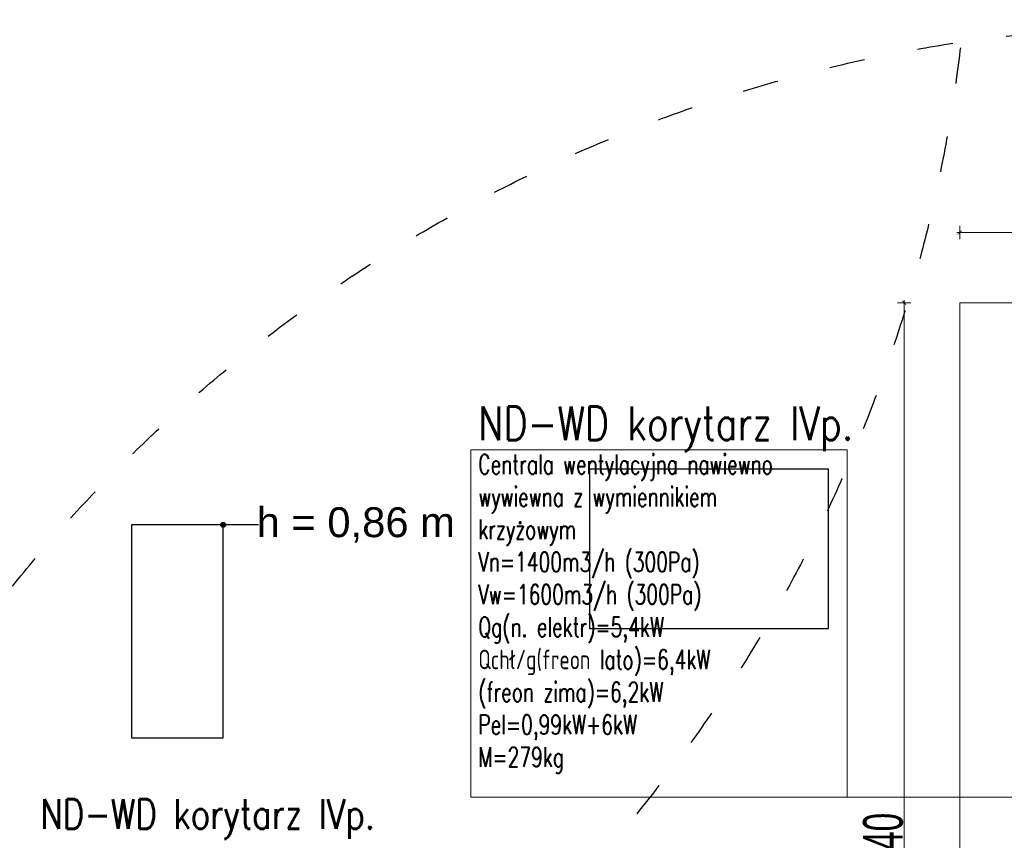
# Model space of a CAD drawing. Header units: millimetres. Extents: x -3034 to 546681, y -100001 to 133386.
# Tile 61 of 173: x 77684 to 82629, y -11658 to -7537. Entities that reach past the tile are written whole.
import ezdxf
from ezdxf.lldxf.tags import DXFTag

# ---------------------------------------------------------------- set-up
doc = ezdxf.new("R2010")
doc.units = ezdxf.units.MM
doc.set_wipeout_variables(frame=1)
doc.linetypes.add('ACAD_ISO03W100', pattern=[150, 60, -90])
doc.linetypes.add('Wipeout_Contour', pattern=[1000, 0, -1000])
doc.layers.get('Defpoints').update_dxf_attribs({"color": 252})
for name, color, linetype, lineweight in [('A-widok', 7, 'Continuous', 15), ('HVAC_WENTYLACJA_ETYKIETY', 3, 'Continuous', 18), ('I_WYMIARY', 6, 'Continuous', 18)]:
    doc.layers.add(name, color=color, linetype=linetype, lineweight=lineweight)
for name, color, linetype in [('ELEK CIENKIE', 80, 'Continuous'), ('ELEK ODGROMÓWKA', 214, 'Continuous'), ('Linia', 252, 'Continuous'), ('Słup', 252, 'Continuous'), ('Tekst', 252, 'Continuous')]:
    doc.layers.add(name, color=color, linetype=linetype)
doc.styles.add('DETALE1_100', font='arial.ttf', dxfattribs={"width": 0.6, "height": 200})
doc.styles.add('OPIS1', font='ROMANS.SHX', dxfattribs={"width": 0.9})
doc.styles.get("Standard").update_dxf_attribs({"font": 'arial.ttf'})
doc.styles.add('Times new roman', font='arial.ttf')
tags = doc.linetypes.add('DASH', pattern=[15, 10, -5]).pattern_tags.tags
tags[6:7] = [DXFTag(74, 4), DXFTag(75, 0), DXFTag(340, '0'), DXFTag(46, 0.0), DXFTag(50, 0.0), DXFTag(44, 0.0), DXFTag(45, 0.0)]
tags[4:5] = [DXFTag(74, 4), DXFTag(75, 0), DXFTag(340, '0'), DXFTag(46, 0.0), DXFTag(50, 0.0), DXFTag(44, 0.0), DXFTag(45, 0.0)]
doc.dimstyles.new('Detale 1_100', dxfattribs={"dimscale": 0.12, "dimtxt": 250, "dimasz": 20, "dimexe": 50, "dimexo": 0, "dimgap": 30, "dimtad": 1, "dimdec": 1, "dimlfac": 0.1, "dimzin": 9, "dimdsep": 46, "dimtxsty": 'DETALE1_100', "dimblk1": 'DIM_KRESKA_', "dimblk2": 'DIM_KRESKA_', "dimsah": 1, "dimcen": 0, "dimse1": 1, "dimse2": 1, "dimclrd": 256, "dimclre": 256, "dimclrt": 256, "dimadec": 0, "dimazin": 0, "dimtfac": 0.01, "dimtdec": 1, "dimtix": 1, "dimtofl": 0, "dimtmove": 0, "dimatfit": 3, "dimfxl": 1, "dimtolj": 1, "dimtzin": 12, "dimlwd": -1, "dimarcsym": 0})

# ---------------------------------------------------------------- blocks, each defined once
blk = doc.blocks.new('A$C67C5DD4D')
at = {"layer": 'Tekst', "insert": (47744.3, 15668.3), "char_height": 150, "attachment_point": 2, "style": 'Times new roman'}
blk.add_mtext('\\A1;{\\fArial|b0|i0|c0|p38;h = 0,86 m}', dxfattribs=at)
at = {"color": 254, "linetype": 'Wipeout_Contour', "lineweight": 0, "ltscale": 436795.828852}
blk.add_wipeout([(48918.5, 15059.6), (50118.5, 15059.6), (50118.5, 15859.6), (48918.5, 15859.6)], dxfattribs=at).dxf.layer = 'Słup'
at = {"color": 254, "linetype": 'Wipeout_Contour', "lineweight": 0, "ltscale": 446629.539433}
blk.add_wipeout([(46618.5, 14510), (47078.5, 14510), (47078.5, 15580), (46618.5, 15580)], dxfattribs=at).dxf.layer = 'Słup'
at = {"layer": 'Linia', "linetype": 'Continuous'}
blk.add_hatch(color=256, dxfattribs=at).paths.add_polyline_path([(47091, 15580), (47090.1, 15584.8), (47087.4, 15588.8), (47083.3, 15591.5), (47078.5, 15592.5), (47073.8, 15591.5), (47069.7, 15588.8), (47067, 15584.8), (47066, 15580), (47067, 15575.2), (47069.7, 15571.2), (47073.8, 15568.5), (47078.5, 15567.5), (47083.3, 15568.5), (47087.4, 15571.2), (47090.1, 15575.2)])
at = {"layer": 'Linia'}
blk.add_line((47255.4, 15580), (47091, 15580), dxfattribs=at)
blk.add_circle((47078.5, 15580), 12.5, dxfattribs=at)
at = {"layer": 'Słup'}
for p, q in [((50118.5, 15859.6), (48918.5, 15859.6)), ((48918.5, 15859.6), (48918.5, 15059.6)), ((50118.5, 15059.6), (50118.5, 15859.6)), ((47078.5, 15580), (46618.5, 15580)), ((46618.5, 15580), (46618.5, 14510)), ((47078.5, 14510), (47078.5, 15580)), ((48918.5, 15059.6), (50118.5, 15059.6)), ((46618.5, 14510), (47078.5, 14510))]:
    blk.add_line(p, q, dxfattribs=at)
blk = doc.blocks.new('iglice')
at = {"layer": 'ELEK CIENKIE', "color": 232, "linetype": 'ACAD_ISO03W100', "ltscale": 3}
for centre in [(-36414.8, 17462.6), (-27813.9, 9135.3)]:
    blk.add_circle(centre, 7540, dxfattribs=at)
blk = doc.blocks.new('DIM_KRESKA_')
for p, q in [((-6, 0), (6, 0)), ((0, 14), (0, -14))]:
    blk.add_line(p, q)
at = {"const_width": 1.2}
blk.add_lwpolyline([(-4.2, -4.2), (4.2, 4.2)], dxfattribs=at)
blk = doc.blocks.new('*D520')
at = {"layer": 'Defpoints', "color": 0}
for p in [(84705.3, -8606.4), (82405.3, -8959.8), (84705.3, -8959.8)]:
    blk.add_point(p, dxfattribs=at)
at = {"layer": 'I_WYMIARY'}
blk.add_line((82407.7, -8606.4), (84702.9, -8606.4), dxfattribs=at)
at = {"layer": 'I_WYMIARY', "xscale": 2.4, "yscale": 2.4, "zscale": 2.4, "rotation": 180}
blk.add_blockref('DIM_KRESKA_', (82405.3, -8606.4), dxfattribs=at)
at = {"layer": 'I_WYMIARY', "xscale": 2.4, "yscale": 2.4, "zscale": 2.4}
blk.add_blockref('DIM_KRESKA_', (84705.3, -8606.4), dxfattribs=at)
at = {"layer": 'I_WYMIARY', "insert": (83555.3, -8500.7), "char_height": 200, "attachment_point": 5, "style": 'DETALE1_100'}
blk.add_mtext('\\A1;230', dxfattribs=at)
blk = doc.blocks.new('*D521')
at = {"layer": 'Defpoints', "color": 0}
for p in [(82405.3, -8959.8), (82126.5, -14359.8), (82405.3, -14359.8)]:
    blk.add_point(p, dxfattribs=at)
at = {"layer": 'I_WYMIARY'}
blk.add_line((82126.5, -8962.2), (82126.5, -14357.4), dxfattribs=at)
at = {"layer": 'I_WYMIARY', "xscale": 2.4, "yscale": 2.4, "zscale": 2.4}
for p, rotation in [((82126.5, -8959.8), 90), ((82126.5, -14359.8), 270)]:
    blk.add_blockref('DIM_KRESKA_', p, dxfattribs=dict(at, rotation=rotation))
at = {"layer": 'I_WYMIARY', "insert": (82020.8, -11659.8), "char_height": 200, "attachment_point": 5, "rotation": 90, "style": 'DETALE1_100'}
blk.add_mtext('\\A1;540', dxfattribs=at)

msp = doc.modelspace()

# ---------------------------------------------------------------- block references
msp.add_blockref('A$C67C5DD4D', (31627.445, -25653.943))

# ---------------------------------------------------------------- next in the draw order: linework, layer by layer
at = {"layer": 'A-widok', "color": 252, "linetype": 'DASH', "ltscale": 15, "true_color": 0x939393}
msp.add_lwpolyline([(82405.269, -14359.841), (84705.269, -14359.841), (84705.269, -8959.841), (82405.269, -8959.841)], close=True, dxfattribs=at)
at = {"layer": 'HVAC_WENTYLACJA_ETYKIETY'}
msp.add_lwpolyline([(79949.364, -9697.576), (81840.371, -9697.576), (81840.371, -11441.297), (79949.364, -11441.297)], close=True, dxfattribs=at)
msp.add_lwpolyline([(81430.264, -11441.297), (83560.493, -11441.297)], dxfattribs=at)

# ---------------------------------------------------------------- next in the draw order: block references
at = {"layer": 'ELEK ODGROMÓWKA'}
msp.add_blockref('iglice', (111335.99, -24243.943), dxfattribs=at)

# ---------------------------------------------------------------- next in the draw order: texts
at = {"layer": 'HVAC_WENTYLACJA_ETYKIETY', "attachment_point": 1, "style": 'OPIS1'}
for insert, char_height, width in [((79987.338, -9480.447), 168, 2365.26028), ((77787.124, -11450.744), 150, 2111.83954)]:
    msp.add_mtext('\\C6;\\W0.8;ND-WD korytarz IVp.', dxfattribs=dict(at, insert=insert, char_height=char_height, width=width))
at = {"layer": 'HVAC_WENTYLACJA_ETYKIETY', "insert": (79987.338, -9720.675), "char_height": 98, "width": 2365.26028, "attachment_point": 1}
msp.add_mtext('\\Fromans|c238;\\W0.7;Centrala wentylacyjna nawiewno \\Pwywiewna z wymiennikiem \\Pkrzyżowym \\PVn=1400m3/h (300Pa)\\PVw=1600m3/h (300Pa)\\PQg(n. elektr)=5,4kW\\PQchł/g(freon lato)=6,4kW\\P(freon zima)=6,2kW\\PPel=0,99kW+6kW\\PM=279kg', dxfattribs=at)

# ---------------------------------------------------------------- next in the draw order: dimensions: what is measured, and where the dimension line sits
at = {"layer": 'I_WYMIARY'}
dim = msp.add_linear_dim(base=(84705.269, -8606.42), p1=(82405.269, -8959.841), p2=(84705.269, -8959.841), dimstyle='Detale 1_100', dxfattribs=at)
dim.commit()
dim.dimension.update_dxf_attribs({"geometry": '*D520', "text_midpoint": (83555.269, -8500.705)})
dim = msp.add_linear_dim(base=(82126.532, -14359.841), p1=(82405.269, -8959.841), p2=(82405.269, -14359.841), angle=90, dimstyle='Detale 1_100', dxfattribs=at)
dim.commit()
dim.dimension.update_dxf_attribs({"geometry": '*D521', "text_midpoint": (82020.818, -11659.841)})

doc.saveas('drawing.dxf')
